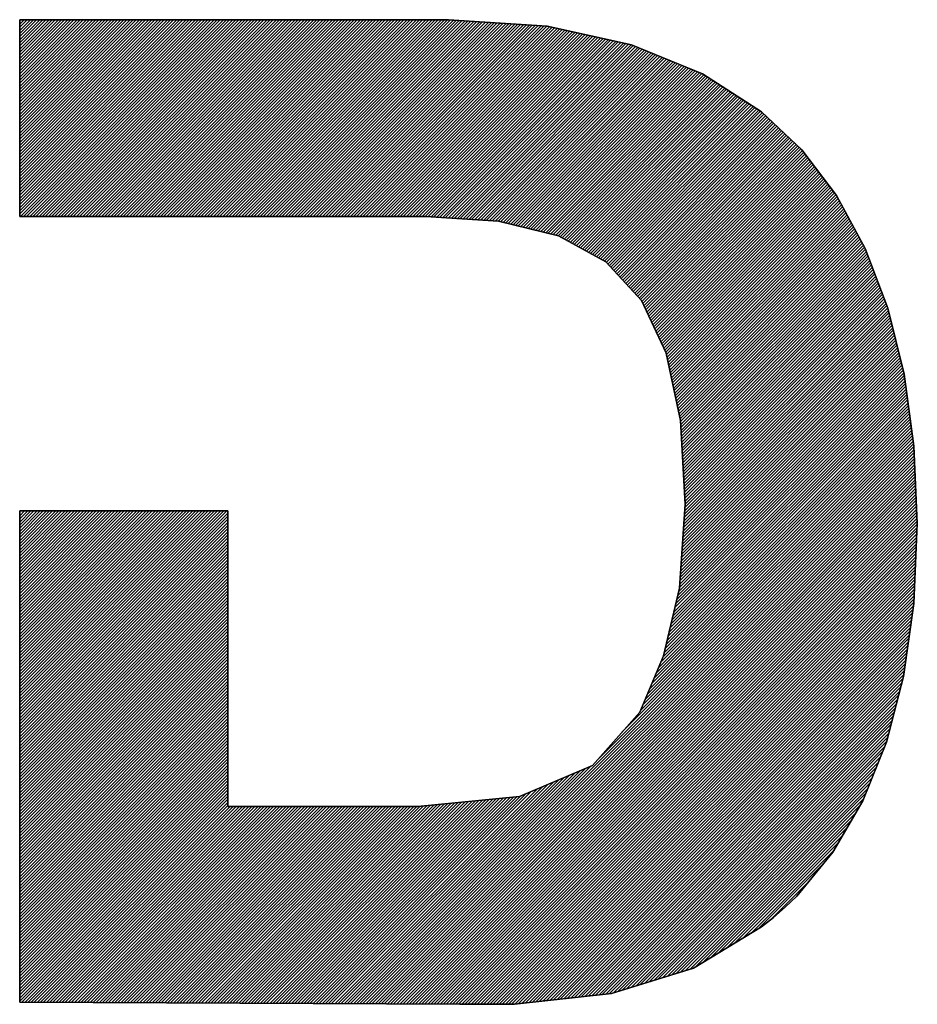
# Model space of a CAD drawing. Header units: millimetres. Extents: x 4 to 205, y 5 to 292.
# Tile 2 of 105: x 30.52 to 35.05, y 11.51 to 16.49. Entities that reach past the tile are written whole.
import ezdxf

# ---------------------------------------------------------------- set-up
doc = ezdxf.new("R2010")
doc.units = ezdxf.units.MM
doc.layers.get('0').update_dxf_attribs({"linetype": 'CONTINUOUS'})
doc.layers.add('256', color=7, linetype='CONTINUOUS')

# ---------------------------------------------------------------- blocks, each defined once
blk = doc.blocks.new('HATCH1')
at = {"color": 5, "linetype": 'CONTINUOUS'}
for p, q in [((30.518724, 16.466352), (30.541322, 16.48895)), ((30.518724, 16.450632), (30.557042, 16.48895)), ((30.518724, 16.434912), (30.572762, 16.48895)), ((30.518724, 16.419192), (30.588482, 16.48895)), ((30.518724, 16.403472), (30.604202, 16.48895)), ((30.518724, 16.387752), (30.619922, 16.48895)), ((30.518724, 16.372032), (30.635642, 16.48895)), ((30.518724, 16.356312), (30.651362, 16.48895)), ((30.518724, 16.340592), (30.667082, 16.48895)), ((30.518724, 16.324872), (30.682802, 16.48895)), ((30.518724, 16.309152), (30.698522, 16.48895)), ((30.518724, 16.293432), (30.714242, 16.48895)), ((30.518724, 16.277712), (30.729962, 16.48895)), ((30.518724, 16.261992), (30.745682, 16.48895)), ((30.518724, 16.246272), (30.761402, 16.48895)), ((30.518724, 16.230552), (30.777122, 16.48895)), ((30.518724, 16.214832), (30.792842, 16.48895)), ((30.518724, 16.199112), (30.808562, 16.48895)), ((30.518724, 16.183392), (30.824282, 16.48895)), ((30.518724, 16.167672), (30.840002, 16.48895)), ((30.518724, 16.151952), (30.855722, 16.48895)), ((30.518724, 16.136232), (30.871442, 16.48895)), ((30.518724, 16.120512), (30.887162, 16.48895)), ((30.518724, 16.104792), (30.902882, 16.48895)), ((30.518724, 16.089072), (30.918602, 16.48895)), ((30.518724, 16.073352), (30.934322, 16.48895)), ((30.518724, 16.057633), (30.950041, 16.48895)), ((30.518724, 16.041913), (30.965761, 16.48895)), ((30.518724, 16.026193), (30.981481, 16.48895)), ((30.518724, 16.010473), (30.997201, 16.48895)), ((30.518724, 15.994753), (31.012921, 16.48895)), ((30.518724, 15.979033), (31.028641, 16.48895)), ((30.518724, 15.963313), (31.044361, 16.48895)), ((30.518724, 15.947593), (31.060081, 16.48895)), ((30.518724, 15.931873), (31.075801, 16.48895)), ((30.518724, 15.916153), (31.091521, 16.48895)), ((30.518724, 15.900433), (31.107241, 16.48895)), ((30.518724, 15.884713), (31.122961, 16.48895)), ((30.518724, 15.868993), (31.138681, 16.48895)), ((30.518724, 15.853273), (31.154401, 16.48895)), ((30.518724, 15.837553), (31.170121, 16.48895)), ((30.518724, 15.821833), (31.185841, 16.48895)), ((30.518724, 15.806113), (31.201561, 16.48895)), ((30.518724, 15.790393), (31.217281, 16.48895)), ((30.518724, 15.774673), (31.233001, 16.48895)), ((30.518724, 15.758953), (31.248721, 16.48895)), ((30.518724, 15.743233), (31.264441, 16.48895)), ((30.518724, 15.727513), (31.280161, 16.48895)), ((30.518724, 15.711793), (31.295881, 16.48895)), ((30.518724, 15.696073), (31.311601, 16.48895)), ((30.518724, 15.680353), (31.327321, 16.48895)), ((30.518724, 15.664633), (31.343041, 16.48895)), ((30.518724, 15.648913), (31.358761, 16.48895)), ((30.518724, 15.633193), (31.374481, 16.48895)), ((30.518724, 15.617473), (31.390201, 16.48895)), ((30.518724, 15.601753), (31.405921, 16.48895)), ((30.518724, 15.586034), (31.42164, 16.48895)), ((30.518724, 15.570314), (31.43736, 16.48895)), ((30.518724, 15.554594), (31.45308, 16.48895)), ((30.518724, 15.538874), (31.4688, 16.48895)), ((30.518724, 15.523154), (31.48452, 16.48895)), ((30.518724, 15.507434), (31.50024, 16.48895)), ((30.522286, 15.495276), (31.51596, 16.48895)), ((30.538006, 15.495276), (31.53168, 16.48895)), ((30.553726, 15.495276), (31.5474, 16.48895)), ((30.569446, 15.495276), (31.56312, 16.48895)), ((30.585166, 15.495276), (31.57884, 16.48895)), ((30.600886, 15.495276), (31.59456, 16.48895)), ((30.616606, 15.495276), (31.61028, 16.48895)), ((30.632326, 15.495276), (31.626, 16.48895)), ((30.648046, 15.495276), (31.64172, 16.48895)), ((30.663766, 15.495276), (31.65744, 16.48895)), ((30.679486, 15.495276), (31.67316, 16.48895)), ((30.695206, 15.495276), (31.68888, 16.48895)), ((30.710926, 15.495276), (31.7046, 16.48895)), ((30.726646, 15.495276), (31.72032, 16.48895)), ((30.742366, 15.495276), (31.73604, 16.48895)), ((30.758086, 15.495276), (31.75176, 16.48895)), ((30.773806, 15.495276), (31.76748, 16.48895)), ((30.789526, 15.495276), (31.7832, 16.48895)), ((30.805246, 15.495276), (31.79892, 16.48895)), ((30.820966, 15.495276), (31.81464, 16.48895)), ((30.836686, 15.495276), (31.83036, 16.48895)), ((30.852406, 15.495276), (31.84608, 16.48895)), ((30.868126, 15.495276), (31.8618, 16.48895)), ((30.883846, 15.495276), (31.87752, 16.48895)), ((30.899566, 15.495276), (31.89324, 16.48895)), ((30.915285, 15.495276), (31.908959, 16.48895)), ((30.931005, 15.495276), (31.924679, 16.48895)), ((30.946725, 15.495276), (31.940399, 16.48895)), ((30.962445, 15.495276), (31.956119, 16.48895)), ((30.978165, 15.495276), (31.971839, 16.48895)), ((30.993885, 15.495276), (31.987559, 16.48895)), ((31.009605, 15.495276), (32.003279, 16.48895)), ((31.025325, 15.495276), (32.018999, 16.48895)), ((31.041045, 15.495276), (32.034719, 16.48895)), ((31.056765, 15.495276), (32.050439, 16.48895)), ((31.072485, 15.495276), (32.066159, 16.48895)), ((31.088205, 15.495276), (32.081879, 16.48895)), ((31.103925, 15.495276), (32.097599, 16.48895)), ((31.119645, 15.495276), (32.113319, 16.48895)), ((31.135365, 15.495276), (32.129039, 16.48895)), ((31.151085, 15.495276), (32.144759, 16.48895)), ((31.166805, 15.495276), (32.160479, 16.48895)), ((31.182525, 15.495276), (32.176199, 16.48895)), ((31.198245, 15.495276), (32.191919, 16.48895)), ((31.213965, 15.495276), (32.207639, 16.48895)), ((31.229685, 15.495276), (32.223359, 16.48895)), ((31.245405, 15.495276), (32.239079, 16.48895)), ((31.261125, 15.495276), (32.254799, 16.48895)), ((31.276845, 15.495276), (32.270519, 16.48895)), ((31.292565, 15.495276), (32.286239, 16.48895)), ((31.308285, 15.495276), (32.301959, 16.48895)), ((31.324005, 15.495276), (32.317679, 16.48895)), ((31.339725, 15.495276), (32.333399, 16.48895)), ((31.355445, 15.495276), (32.349119, 16.48895)), ((31.371165, 15.495276), (32.364839, 16.48895)), ((31.386884, 15.495276), (32.380558, 16.48895)), ((31.402604, 15.495276), (32.396278, 16.48895)), ((31.418324, 15.495276), (32.411998, 16.48895)), ((31.434044, 15.495276), (32.427718, 16.48895)), ((31.449764, 15.495276), (32.443438, 16.48895)), ((31.465484, 15.495276), (32.459158, 16.48895)), ((31.481204, 15.495276), (32.474878, 16.48895)), ((31.496924, 15.495276), (32.490598, 16.48895)), ((31.512644, 15.495276), (32.506318, 16.48895)), ((31.528364, 15.495276), (32.522038, 16.48895)), ((31.544084, 15.495276), (32.537758, 16.48895)), ((31.559804, 15.495276), (32.553478, 16.48895)), ((31.575524, 15.495276), (32.569198, 16.48895)), ((31.591244, 15.495276), (32.584918, 16.48895)), ((31.606964, 15.495276), (32.600638, 16.48895)), ((31.622684, 15.495276), (32.616358, 16.48895)), ((31.638404, 15.495276), (32.632078, 16.48895)), ((31.654124, 15.495276), (32.647798, 16.48895)), ((31.669844, 15.495276), (32.663518, 16.48895)), ((31.685564, 15.495276), (32.679238, 16.48895)), ((31.701284, 15.495276), (32.694305, 16.488297)), ((31.717004, 15.495276), (32.709042, 16.487315)), ((31.732724, 15.495276), (32.72378, 16.486332)), ((31.748444, 15.495276), (32.738518, 16.48535)), ((31.764164, 15.495276), (32.753255, 16.484367)), ((31.779884, 15.495276), (32.767993, 16.483385)), ((31.795604, 15.495276), (32.78273, 16.482403)), ((31.811324, 15.495276), (32.797468, 16.48142)), ((31.827044, 15.495276), (32.812206, 16.480438)), ((31.842764, 15.495276), (32.826943, 16.479456)), ((31.858484, 15.495276), (32.841681, 16.478473)), ((31.874203, 15.495276), (32.856419, 16.477491)), ((31.889923, 15.495276), (32.871156, 16.476509)), ((31.905643, 15.495276), (32.885894, 16.475526)), ((31.921363, 15.495276), (32.900631, 16.474544)), ((31.937083, 15.495276), (32.915369, 16.473562)), ((31.952803, 15.495276), (32.930107, 16.472579)), ((31.968523, 15.495276), (32.944844, 16.471597)), ((31.984243, 15.495276), (32.959582, 16.470615)), ((31.999963, 15.495276), (32.97432, 16.469632)), ((32.015683, 15.495276), (32.989057, 16.46865)), ((32.031403, 15.495276), (33.003795, 16.467668)), ((32.047123, 15.495276), (33.018532, 16.466685)), ((32.062843, 15.495276), (33.03327, 16.465703)), ((32.078563, 15.495276), (33.048008, 16.464721)), ((32.094283, 15.495276), (33.062745, 16.463738)), ((32.110003, 15.495276), (33.077483, 16.462756)), ((32.125723, 15.495276), (33.092221, 16.461774)), ((32.141443, 15.495276), (33.106958, 16.460791)), ((32.157163, 15.495276), (33.121696, 16.459809)), ((32.172883, 15.495276), (33.136433, 16.458827)), ((32.188603, 15.495276), (33.151171, 16.457844)), ((32.204323, 15.495276), (33.165909, 16.456862)), ((32.220043, 15.495276), (33.180646, 16.45588)), ((32.235763, 15.495276), (33.193659, 16.453172)), ((32.251483, 15.495276), (33.206538, 16.450332)), ((32.267203, 15.495276), (33.219418, 16.447491)), ((32.282923, 15.495276), (33.232297, 16.444651)), ((32.298643, 15.495276), (33.245177, 16.44181)), ((32.314363, 15.495276), (33.258056, 16.438969)), ((32.330083, 15.495276), (33.270935, 16.436129)), ((32.345802, 15.495276), (33.283815, 16.433288)), ((32.361522, 15.495276), (33.296694, 16.430448)), ((32.377242, 15.495276), (33.309574, 16.427607)), ((32.392962, 15.495276), (33.322453, 16.424767)), ((32.408682, 15.495276), (33.335332, 16.421926)), ((32.424402, 15.495276), (33.348212, 16.419085)), ((32.440122, 15.495276), (33.361091, 16.416245)), ((32.455842, 15.495276), (33.373971, 16.413404)), ((32.471562, 15.495276), (33.38685, 16.410564)), ((32.487282, 15.495276), (33.399729, 16.407723)), ((32.503002, 15.495276), (33.412609, 16.404883)), ((32.518722, 15.495276), (33.425488, 16.402042)), ((32.534442, 15.495276), (33.438368, 16.399201)), ((32.550162, 15.495276), (33.451247, 16.396361)), ((32.565882, 15.495276), (33.464126, 16.39352)), ((32.580879, 15.494553), (33.477006, 16.39068)), ((32.595651, 15.493606), (33.489885, 16.387839)), ((32.610424, 15.492658), (33.502764, 16.384999)), ((32.625197, 15.491711), (33.515644, 16.382158)), ((32.63997, 15.490764), (33.528523, 16.379317)), ((32.654743, 15.489817), (33.541403, 16.376477)), ((32.669516, 15.48887), (33.554282, 16.373636)), ((32.684289, 15.487923), (33.567161, 16.370796)), ((32.699062, 15.486976), (33.580041, 16.367955)), ((32.713834, 15.486029), (33.59292, 16.365115)), ((32.728607, 15.485082), (33.6058, 16.362274)), ((32.74338, 15.484135), (33.617238, 16.357992)), ((32.758153, 15.483187), (33.6284, 16.353434)), ((32.772926, 15.48224), (33.639562, 16.348877)), ((32.787699, 15.481293), (33.650724, 16.344319)), ((32.802472, 15.480346), (33.661887, 16.339761)), ((32.817245, 15.479399), (33.673049, 16.335203)), ((32.832017, 15.478452), (33.684211, 16.330646)), ((32.84679, 15.477505), (33.695374, 16.326088)), ((32.861563, 15.476558), (33.706536, 16.32153)), ((32.876336, 15.475611), (33.717698, 16.316973)), ((32.891109, 15.474664), (33.72886, 16.312415)), ((32.905882, 15.473716), (33.740023, 16.307857)), ((32.920655, 15.472769), (33.751185, 16.3033)), ((32.935427, 15.471822), (33.762347, 16.298742)), ((32.948252, 15.468927), (33.77351, 16.294184)), ((32.960853, 15.465808), (33.784672, 16.289627)), ((32.973454, 15.462689), (33.795834, 16.285069)), ((32.986055, 15.45957), (33.806996, 16.280511)), ((32.998656, 15.456451), (33.818159, 16.275954)), ((33.011258, 15.453333), (33.829321, 16.271396)), ((33.023859, 15.450214), (33.840483, 16.266838)), ((33.03646, 15.447095), (33.851645, 16.262281)), ((33.049061, 15.443976), (33.862808, 16.257723)), ((33.061662, 15.440857), (33.87397, 16.253165)), ((33.074263, 15.437739), (33.885132, 16.248607)), ((33.086865, 15.43462), (33.896295, 16.24405)), ((33.099466, 15.431501), (33.907457, 16.239492)), ((33.112067, 15.428382), (33.918619, 16.234934)), ((33.124668, 15.425263), (33.929781, 16.230377)), ((33.137269, 15.422145), (33.940944, 16.225819)), ((33.14987, 15.419026), (33.952106, 16.221261)), ((33.162472, 15.415907), (33.963268, 16.216704)), ((33.175073, 15.412788), (33.973397, 16.211113)), ((33.187674, 15.409669), (33.982955, 16.204951)), ((33.200275, 15.40655), (33.992514, 16.198789)), ((33.212876, 15.403432), (34.002072, 16.192627)), ((33.225477, 15.400313), (34.01163, 16.186466)), ((33.238079, 15.397194), (34.021188, 16.180304)), ((33.248334, 15.39173), (34.030747, 16.174142)), ((33.25847, 15.386146), (34.040305, 16.16798)), ((33.268606, 15.380562), (34.049863, 16.161819)), ((33.278742, 15.374977), (34.059421, 16.155657)), ((33.288877, 15.369393), (34.068979, 16.149495)), ((33.299013, 15.363809), (34.078538, 16.143333)), ((33.309149, 15.358224), (34.088096, 16.137172)), ((33.319284, 15.35264), (34.097654, 16.13101)), ((33.32942, 15.347056), (34.107212, 16.124848)), ((33.339556, 15.341472), (34.11677, 16.118686)), ((33.349692, 15.335887), (34.126329, 16.112525)), ((33.359827, 15.330303), (34.135887, 16.106363)), ((33.369963, 15.324719), (34.145445, 16.100201)), ((33.380099, 15.319135), (34.155003, 16.094039)), ((33.390234, 15.31355), (34.164562, 16.087878)), ((33.40037, 15.307966), (34.17412, 16.081716)), ((33.410506, 15.302382), (34.183678, 16.075554)), ((33.420641, 15.296798), (34.193236, 16.069392)), ((33.430777, 15.291213), (34.202794, 16.063231)), ((33.440913, 15.285629), (34.212353, 16.057069)), ((33.451049, 15.280045), (34.221911, 16.050907)), ((33.461184, 15.274461), (34.231469, 16.044745)), ((33.47132, 15.268876), (34.241027, 16.038584)), ((33.480611, 15.262447), (34.250585, 16.032422)), ((33.488158, 15.254275), (34.260144, 16.02626)), ((33.495706, 15.246102), (34.268848, 16.019245)), ((33.503254, 15.23793), (34.276949, 16.011625)), ((33.510801, 15.229758), (34.285049, 16.004006)), ((33.518349, 15.221585), (34.293149, 15.996386)), ((33.525896, 15.213413), (34.30125, 15.988766)), ((33.533444, 15.20524), (34.30935, 15.981147)), ((33.540991, 15.197068), (34.31745, 15.973527)), ((33.548539, 15.188896), (34.325551, 15.965907)), ((33.556087, 15.180723), (34.333651, 15.958288)), ((33.563634, 15.172551), (34.341751, 15.950668)), ((33.571182, 15.164378), (34.349851, 15.943048)), ((33.578729, 15.156206), (34.357952, 15.935429)), ((33.586277, 15.148034), (34.366052, 15.927809)), ((33.593824, 15.139861), (34.374152, 15.920189)), ((33.601372, 15.131689), (34.382253, 15.91257)), ((33.608919, 15.123516), (34.390353, 15.90495)), ((33.616467, 15.115344), (34.398453, 15.89733)), ((33.624015, 15.107172), (34.406554, 15.889711)), ((33.631562, 15.098999), (34.414654, 15.882091)), ((33.63911, 15.090827), (34.422754, 15.874471)), ((33.646657, 15.082654), (34.430855, 15.866852)), ((33.654205, 15.074482), (34.438955, 15.859232)), ((33.660694, 15.065251), (34.447055, 15.851612)), ((33.665727, 15.054564), (34.455155, 15.843993)), ((33.67076, 15.043877), (34.463256, 15.836373)), ((33.675793, 15.03319), (34.470912, 15.828309)), ((33.680825, 15.022503), (34.477689, 15.819367)), ((33.685858, 15.011816), (34.484467, 15.810424)), ((33.690891, 15.001129), (34.491244, 15.801481)), ((33.695924, 14.990441), (34.498021, 15.792539)), ((33.700957, 14.979754), (34.504798, 15.783596)), ((33.70599, 14.969067), (34.511576, 15.774653)), ((33.711023, 14.95838), (34.518353, 15.76571)), ((33.716055, 14.947693), (34.52513, 15.756768)), ((33.721088, 14.937006), (34.531907, 15.747825)), ((33.726121, 14.926319), (34.538685, 15.738882)), ((33.731154, 14.915632), (34.545462, 15.72994)), ((33.736187, 14.904944), (34.552239, 15.720997)), ((33.74122, 14.894257), (34.559016, 15.712054)), ((33.746253, 14.88357), (34.565794, 15.703111)), ((33.751285, 14.872883), (34.572571, 15.694169)), ((33.756318, 14.862196), (34.579348, 15.685226)), ((33.761351, 14.851509), (34.586126, 15.676283)), ((33.766384, 14.840822), (34.592903, 15.667341)), ((33.771417, 14.830135), (34.59968, 15.658398)), ((33.77645, 14.819447), (34.606457, 15.649455)), ((33.781482, 14.80876), (34.613235, 15.640513)), ((33.785076, 14.796634), (34.620012, 15.63157)), ((33.787833, 14.783671), (34.626789, 15.622627)), ((33.79059, 14.770708), (34.633566, 15.613684)), ((33.793347, 14.757746), (34.640344, 15.604742)), ((33.796105, 14.744783), (34.646484, 15.595162)), ((33.798862, 14.73182), (34.652006, 15.584964)), ((33.801619, 14.718858), (34.657529, 15.574767)), ((33.804377, 14.705895), (34.663052, 15.56457)), ((33.807134, 14.692932), (34.668575, 15.554373)), ((33.809891, 14.67997), (34.674097, 15.544176)), ((33.812649, 14.667007), (34.67962, 15.533978)), ((33.815406, 14.654044), (34.685143, 15.523781)), ((33.818163, 14.641082), (34.690665, 15.513584)), ((33.820921, 14.628119), (34.696188, 15.503387)), ((33.823678, 14.615156), (34.701711, 15.493189)), ((33.826435, 14.602194), (34.707234, 15.482992)), ((33.829192, 14.589231), (34.712756, 15.472795)), ((33.83195, 14.576268), (34.718279, 15.462598)), ((33.834707, 14.563306), (34.723802, 15.4524)), ((33.837464, 14.550343), (34.729325, 15.442203)), ((33.840222, 14.53738), (34.734847, 15.432006)), ((33.842979, 14.524418), (34.74037, 15.421809)), ((33.845736, 14.511455), (34.745893, 15.411611)), ((33.848494, 14.498492), (34.751415, 15.401414)), ((33.851251, 14.48553), (34.756938, 15.391217)), ((33.854008, 14.472567), (34.762461, 15.38102)), ((33.856065, 14.458904), (34.767984, 15.370822)), ((33.856892, 14.44401), (34.773506, 15.360625)), ((33.857718, 14.429117), (34.779029, 15.350428)), ((33.858544, 14.414223), (34.784552, 15.340231)), ((33.85937, 14.399329), (34.78972, 15.329679)), ((33.860196, 14.384435), (34.794029, 15.318268)), ((33.861022, 14.369541), (34.798338, 15.306857)), ((33.861848, 14.354647), (34.802647, 15.295446)), ((33.862674, 14.339753), (34.806956, 15.284035)), ((33.8635, 14.324859), (34.811265, 15.272625)), ((33.864326, 14.309965), (34.815574, 15.261214)), ((33.865152, 14.295072), (34.819883, 15.249803)), ((33.865979, 14.280178), (34.824192, 15.238392)), ((33.866805, 14.265284), (34.828501, 15.226981)), ((33.867631, 14.25039), (34.83281, 15.21557)), ((33.868457, 14.235496), (34.837119, 15.204159)), ((33.869283, 14.220602), (34.841429, 15.192748)), ((33.870109, 14.205708), (34.845738, 15.181337)), ((33.870935, 14.190814), (34.850047, 15.169926)), ((33.871761, 14.175921), (34.854356, 15.158515)), ((33.872587, 14.161027), (34.858665, 15.147104)), ((33.873413, 14.146133), (34.862974, 15.135693)), ((33.874239, 14.131239), (34.867283, 15.124282)), ((33.875066, 14.116345), (34.871592, 15.112871)), ((33.875892, 14.101451), (34.875901, 15.10146)), ((33.876718, 14.086557), (34.88021, 15.090049)), ((33.877544, 14.071663), (34.884519, 15.078638)), ((33.87689, 14.00813), (34.901755, 15.032994)), ((33.878035, 14.024995), (34.897446, 15.044405)), ((33.87837, 14.05677), (34.888828, 15.067227)), ((33.879179, 14.041859), (34.893137, 15.055816)), ((33.872313, 13.940673), (34.914345, 14.982705)), ((33.873457, 13.957537), (34.911236, 14.995316)), ((33.874602, 13.974401), (34.908128, 15.007927)), ((33.875746, 13.991266), (34.905019, 15.020539)), ((33.867735, 13.873215), (34.92678, 14.93226)), ((33.868879, 13.890079), (34.923671, 14.944871)), ((33.870024, 13.906944), (34.920562, 14.957482)), ((33.871168, 13.923808), (34.917454, 14.970094)), ((33.863157, 13.805757), (34.939214, 14.881815)), ((33.864302, 13.822622), (34.936106, 14.894426)), ((33.865446, 13.839486), (34.932997, 14.907037)), ((33.866591, 13.856351), (34.929888, 14.919648)), ((33.858579, 13.7383), (34.951649, 14.831369)), ((33.859724, 13.755164), (34.94854, 14.843981)), ((33.860868, 13.772029), (34.945432, 14.856592)), ((33.862013, 13.788893), (34.942323, 14.869203)), ((33.854002, 13.670842), (34.964084, 14.780924)), ((33.855146, 13.687707), (34.960975, 14.793535)), ((33.856291, 13.704571), (34.957866, 14.806147)), ((33.857435, 13.721435), (34.954758, 14.818758)), ((33.846647, 13.600607), (34.976518, 14.730479)), ((33.850568, 13.620249), (34.97341, 14.74309)), ((33.851713, 13.637113), (34.970301, 14.755702)), ((33.852857, 13.653978), (34.967192, 14.768313)), ((33.827425, 13.518506), (34.987221, 14.678302)), ((33.83223, 13.539031), (34.985323, 14.692124)), ((33.837036, 13.559557), (34.982736, 14.705256)), ((33.841841, 13.580082), (34.979627, 14.717868)), ((33.813008, 13.456929), (34.992915, 14.636835)), ((33.817814, 13.477455), (34.991017, 14.650658)), ((33.822619, 13.49798), (34.989119, 14.66448)), ((33.793787, 13.374828), (35.000506, 14.581547)), ((33.798592, 13.395353), (34.998608, 14.595369)), ((33.803398, 13.415878), (34.99671, 14.609191)), ((33.808203, 13.436404), (34.994812, 14.623013)), ((33.774565, 13.292726), (35.008097, 14.526258)), ((33.77937, 13.313251), (35.006199, 14.54008)), ((33.784176, 13.333777), (35.004301, 14.553902)), ((33.788981, 13.354302), (35.002403, 14.567724)), ((33.745626, 13.216627), (35.01379, 14.484791)), ((33.757274, 13.243995), (35.011892, 14.498613)), ((33.768922, 13.271363), (35.009995, 14.512436)), ((33.699034, 13.107155), (35.021381, 14.429503)), ((33.710682, 13.134523), (35.019483, 14.443325)), ((33.72233, 13.161891), (35.017586, 14.457147)), ((33.733978, 13.189259), (35.015688, 14.470969)), ((33.664089, 13.025051), (35.027075, 14.388036)), ((33.675738, 13.052419), (35.025177, 14.401858)), ((33.687386, 13.079787), (35.023279, 14.41568)), ((32.219104, 11.517186), (35.034469, 14.33255)), ((33.439421, 12.753222), (35.032768, 14.346569)), ((33.559896, 12.889418), (35.03087, 14.360392)), ((33.652441, 12.997683), (35.028972, 14.374214)), ((32.234744, 11.517106), (35.035115, 14.317477)), ((32.250384, 11.517026), (35.035762, 14.302404)), ((32.266024, 11.516946), (35.036409, 14.287331)), ((32.281664, 11.516866), (35.037056, 14.272257)), ((32.297304, 11.516786), (35.037702, 14.257184)), ((32.312944, 11.516706), (35.038349, 14.242111)), ((32.328584, 11.516626), (35.038996, 14.227038)), ((32.344224, 11.516546), (35.039643, 14.211964)), ((32.359864, 11.516466), (35.040289, 14.196891)), ((32.375504, 11.516386), (35.040936, 14.181818)), ((32.391144, 11.516306), (35.041583, 14.166745)), ((32.406784, 11.516226), (35.04223, 14.151671)), ((32.422424, 11.516146), (35.042876, 14.136598)), ((32.438064, 11.516066), (35.043523, 14.121525)), ((32.453704, 11.515986), (35.04417, 14.106452)), ((32.469344, 11.515906), (35.044816, 14.091379)), ((32.484984, 11.515826), (35.045463, 14.076305)), ((32.500624, 11.515746), (35.04611, 14.061232)), ((32.516264, 11.515666), (35.046757, 14.046159)), ((32.531904, 11.515586), (35.047403, 14.031086)), ((30.518724, 13.982597), (30.543544, 14.007417)), ((30.518724, 13.966877), (30.559264, 14.007417)), ((30.518724, 13.951157), (30.574984, 14.007417)), ((30.518724, 13.935437), (30.590704, 14.007417)), ((30.518724, 13.919717), (30.606424, 14.007417)), ((30.518724, 13.903997), (30.622144, 14.007417)), ((30.518724, 13.888277), (30.637864, 14.007417)), ((30.518724, 13.872557), (30.653584, 14.007417)), ((30.518724, 13.856837), (30.669304, 14.007417)), ((30.518724, 13.841117), (30.685024, 14.007417)), ((30.518724, 13.825397), (30.700744, 14.007417)), ((30.518724, 13.809677), (30.716464, 14.007417)), ((30.518724, 13.793957), (30.732184, 14.007417)), ((30.518724, 13.778237), (30.747904, 14.007417)), ((30.518724, 13.762517), (30.763624, 14.007417)), ((30.518724, 13.746797), (30.779344, 14.007417)), ((30.518724, 13.731077), (30.795064, 14.007417)), ((30.518724, 13.715357), (30.810784, 14.007417)), ((30.518724, 13.699637), (30.826504, 14.007417)), ((30.518724, 13.683917), (30.842224, 14.007417)), ((30.518724, 13.668198), (30.857943, 14.007417)), ((30.518724, 13.652478), (30.873663, 14.007417)), ((30.518724, 13.636758), (30.889383, 14.007417)), ((30.518724, 13.621038), (30.905103, 14.007417)), ((30.518724, 13.605318), (30.920823, 14.007417)), ((30.518724, 13.589598), (30.936543, 14.007417)), ((30.518724, 13.573878), (30.952263, 14.007417)), ((30.518724, 13.558158), (30.967983, 14.007417)), ((30.518724, 13.542438), (30.983703, 14.007417)), ((30.518724, 13.526718), (30.999423, 14.007417)), ((30.518724, 13.510998), (31.015143, 14.007417)), ((30.518724, 13.495278), (31.030863, 14.007417)), ((30.518724, 13.479558), (31.046583, 14.007417)), ((30.518724, 13.463838), (31.062303, 14.007417)), ((30.518724, 13.448118), (31.078023, 14.007417)), ((30.518724, 13.432398), (31.093743, 14.007417)), ((30.518724, 13.416678), (31.109463, 14.007417)), ((30.518724, 13.400958), (31.125183, 14.007417)), ((30.518724, 13.385238), (31.140903, 14.007417)), ((30.518724, 13.369518), (31.156623, 14.007417)), ((30.518724, 13.353798), (31.172343, 14.007417)), ((30.518724, 13.338078), (31.188063, 14.007417)), ((30.518724, 13.322358), (31.203783, 14.007417)), ((30.518724, 13.306638), (31.219503, 14.007417)), ((30.518724, 13.290918), (31.235223, 14.007417)), ((30.518724, 13.275198), (31.250943, 14.007417)), ((30.518724, 13.259478), (31.266663, 14.007417)), ((30.518724, 13.243758), (31.282383, 14.007417)), ((30.518724, 13.228038), (31.298103, 14.007417)), ((30.518724, 13.212318), (31.313823, 14.007417)), ((30.518724, 13.196598), (31.329543, 14.007417)), ((30.518724, 13.180879), (31.345262, 14.007417)), ((30.518724, 13.165159), (31.360982, 14.007417)), ((30.518724, 13.149439), (31.376702, 14.007417)), ((30.518724, 13.133719), (31.392422, 14.007417)), ((30.518724, 13.117999), (31.408142, 14.007417)), ((30.518724, 13.102279), (31.423862, 14.007417)), ((30.518724, 13.086559), (31.439582, 14.007417)), ((30.518724, 13.070839), (31.455302, 14.007417)), ((30.518724, 13.055119), (31.471022, 14.007417)), ((30.518724, 13.039399), (31.486742, 14.007417)), ((30.518724, 13.023679), (31.502462, 14.007417)), ((30.518724, 13.007959), (31.518182, 14.007417)), ((30.518724, 12.992239), (31.533902, 14.007417)), ((30.518724, 12.976519), (31.549622, 14.007417)), ((30.518724, 12.960799), (31.565342, 14.007417)), ((30.518724, 12.945079), (31.570065, 13.99642)), ((30.518724, 12.929359), (31.570065, 13.9807)), ((32.547544, 11.515506), (35.04805, 14.016012)), ((32.563184, 11.515426), (35.048697, 14.000939)), ((32.578824, 11.515346), (35.049344, 13.985866)), ((30.518724, 12.913639), (31.570065, 13.96498)), ((30.518724, 12.897919), (31.570065, 13.94926)), ((30.518724, 12.882199), (31.570065, 13.93354)), ((32.594464, 11.515266), (35.04999, 13.970793)), ((32.610103, 11.515186), (35.050637, 13.955719)), ((32.625743, 11.515106), (35.050956, 13.940319)), ((30.518724, 12.866479), (31.570065, 13.91782)), ((30.518724, 12.850759), (31.570065, 13.9021)), ((30.518724, 12.835039), (31.570065, 13.88638)), ((32.641383, 11.515026), (35.050242, 13.923885)), ((32.657023, 11.514946), (35.049529, 13.907451)), ((32.672663, 11.514866), (35.048815, 13.891017)), ((30.518724, 12.819319), (31.570065, 13.87066)), ((30.518724, 12.803599), (31.570065, 13.85494)), ((30.518724, 12.787879), (31.570065, 13.83922)), ((32.688303, 11.514786), (35.048101, 13.874584)), ((32.703943, 11.514706), (35.047387, 13.85815)), ((32.719583, 11.514626), (35.046674, 13.841716)), ((30.518724, 12.772159), (31.570065, 13.8235)), ((30.518724, 12.756439), (31.570065, 13.80778)), ((30.518724, 12.740719), (31.570065, 13.79206)), ((32.735223, 11.514546), (35.04596, 13.825283)), ((32.750909, 11.514512), (35.045246, 13.808849)), ((32.766629, 11.514512), (35.044533, 13.792415)), ((30.518724, 12.724999), (31.570065, 13.77634)), ((30.518724, 12.70928), (31.570065, 13.760621)), ((30.518724, 12.69356), (31.570065, 13.744901)), ((32.782349, 11.514512), (35.043819, 13.775982)), ((32.798069, 11.514512), (35.043105, 13.759548)), ((32.813789, 11.514512), (35.042391, 13.743114)), ((30.518724, 12.67784), (31.570065, 13.729181)), ((30.518724, 12.66212), (31.570065, 13.713461)), ((30.518724, 12.6464), (31.570065, 13.697741)), ((30.518724, 12.63068), (31.570065, 13.682021)), ((32.829509, 11.514512), (35.041678, 13.72668)), ((32.845229, 11.514512), (35.040964, 13.710247)), ((32.860949, 11.514512), (35.04025, 13.693813)), ((30.518724, 12.61496), (31.570065, 13.666301)), ((30.518724, 12.59924), (31.570065, 13.650581)), ((30.518724, 12.58352), (31.570065, 13.634861)), ((32.876669, 11.514512), (35.039536, 13.677379)), ((32.892389, 11.514512), (35.038823, 13.660946)), ((32.908109, 11.514512), (35.038109, 13.644512)), ((30.518724, 12.5678), (31.570065, 13.619141)), ((30.518724, 12.55208), (31.570065, 13.603421)), ((30.518724, 12.53636), (31.570065, 13.587701)), ((32.923829, 11.514512), (35.037395, 13.628078)), ((32.939549, 11.514512), (35.036681, 13.611645)), ((32.955269, 11.514512), (35.035968, 13.595211)), ((30.518724, 12.52064), (31.570065, 13.571981)), ((30.518724, 12.50492), (31.570065, 13.556261)), ((30.518724, 12.4892), (31.570065, 13.540541)), ((32.970989, 11.514512), (35.035254, 13.578777)), ((32.986709, 11.514512), (35.03454, 13.562343)), ((33.002429, 11.514512), (35.033827, 13.54591)), ((30.518724, 12.47348), (31.570065, 13.524821)), ((30.518724, 12.45776), (31.570065, 13.509101)), ((30.518724, 12.44204), (31.570065, 13.493381)), ((33.01821, 11.514573), (35.031933, 13.528296)), ((33.035879, 11.516522), (35.02934, 13.509984)), ((33.053547, 11.51847), (35.026748, 13.491671)), ((30.518724, 12.42632), (31.570065, 13.477661)), ((30.518724, 12.4106), (31.570065, 13.461941)), ((30.518724, 12.39488), (31.570065, 13.446221)), ((33.071216, 11.520419), (35.024155, 13.473358)), ((33.088884, 11.522367), (35.021562, 13.455046)), ((33.106552, 11.524316), (35.01897, 13.436733)), ((30.518724, 12.37916), (31.570065, 13.430501)), ((30.518724, 12.36344), (31.570065, 13.414781)), ((30.518724, 12.34772), (31.570065, 13.399061)), ((30.518724, 12.332), (31.570065, 13.383341)), ((33.124221, 11.526264), (35.016377, 13.418421)), ((33.141889, 11.528213), (35.013785, 13.400108)), ((33.159558, 11.530161), (35.011192, 13.381796)), ((30.518724, 12.31628), (31.570065, 13.367621)), ((30.518724, 12.30056), (31.570065, 13.351901)), ((30.518724, 12.28484), (31.570065, 13.336181)), ((33.177226, 11.53211), (35.008599, 13.363483)), ((33.194895, 11.534058), (35.006007, 13.34517)), ((30.518724, 12.26912), (31.570065, 13.320461)), ((30.518724, 12.2534), (31.570065, 13.304741)), ((30.518724, 12.23768), (31.570065, 13.289021)), ((33.212563, 11.536007), (35.003414, 13.326858)), ((33.230232, 11.537955), (35.000822, 13.308545)), ((33.2479, 11.539904), (34.998229, 13.290233)), ((30.518724, 12.221961), (31.570065, 13.273302)), ((30.518724, 12.206241), (31.570065, 13.257582)), ((30.518724, 12.190521), (31.570065, 13.241862)), ((33.265569, 11.541852), (34.995636, 13.27192)), ((33.283237, 11.543801), (34.993044, 13.253607)), ((33.300906, 11.545749), (34.990451, 13.235295)), ((30.518724, 12.174801), (31.570065, 13.226142)), ((30.518724, 12.159081), (31.570065, 13.210422)), ((30.518724, 12.143361), (31.570065, 13.194702)), ((33.318574, 11.547698), (34.987859, 13.216982)), ((33.336242, 11.549646), (34.985266, 13.19867)), ((30.518724, 12.127641), (31.570065, 13.178982)), ((30.518724, 12.111921), (31.570065, 13.163262)), ((30.518724, 12.096201), (31.570065, 13.147542)), ((33.353911, 11.551595), (34.982673, 13.180357)), ((33.371579, 11.553543), (34.978645, 13.160609)), ((33.389248, 11.555492), (34.973159, 13.139403)), ((30.518724, 12.080481), (31.570065, 13.131822)), ((30.518724, 12.064761), (31.570065, 13.116102)), ((30.518724, 12.049041), (31.570065, 13.100382)), ((30.518724, 12.033321), (31.570065, 13.084662)), ((33.406916, 11.55744), (34.967673, 13.118197)), ((33.424585, 11.559389), (34.962187, 13.096991)), ((30.518724, 12.017601), (31.570065, 13.068942)), ((30.518724, 12.001881), (31.570065, 13.053222)), ((30.518724, 11.986161), (31.570065, 13.037502)), ((33.442253, 11.561337), (34.9567, 13.075784)), ((33.459922, 11.563286), (34.951214, 13.054578)), ((33.47759, 11.565234), (34.945728, 13.033372)), ((30.518724, 11.970441), (31.570065, 13.021782)), ((30.518724, 11.954721), (31.570065, 13.006062)), ((30.518724, 11.939001), (31.570065, 12.990342)), ((33.495259, 11.567183), (34.940242, 13.012166)), ((33.514759, 11.570963), (34.934756, 12.99096)), ((30.518724, 11.923281), (31.570065, 12.974622)), ((30.518724, 11.907561), (31.570065, 12.958902)), ((30.518724, 11.891841), (31.570065, 12.943182)), ((33.537631, 11.578115), (34.92927, 12.969754)), ((33.560503, 11.585267), (34.923783, 12.948548)), ((30.518724, 11.876121), (31.570065, 12.927462)), ((30.518724, 11.860401), (31.570065, 12.911742)), ((30.518724, 11.844681), (31.570065, 12.896022)), ((33.583374, 11.592418), (34.918297, 12.927341)), ((33.606246, 11.59957), (34.912811, 12.906135)), ((33.629117, 11.606722), (34.907325, 12.884929)), ((30.518724, 11.828961), (31.570065, 12.880302)), ((30.518724, 11.813241), (31.570065, 12.864582)), ((30.518724, 11.797521), (31.570065, 12.848862)), ((33.651989, 11.613873), (34.901839, 12.863723)), ((33.674861, 11.621025), (34.896353, 12.842517)), ((30.518724, 11.781801), (31.570065, 12.833142)), ((30.518724, 11.766081), (31.570065, 12.817422)), ((30.518724, 11.750362), (31.570065, 12.801703)), ((30.518724, 11.734642), (31.570065, 12.785983)), ((33.697732, 11.628176), (34.886752, 12.817196)), ((33.720604, 11.635328), (34.876186, 12.790911)), ((30.518724, 11.718922), (31.570065, 12.770263)), ((30.518724, 11.703202), (31.570065, 12.754543)), ((30.518724, 11.687482), (31.570065, 12.738823)), ((33.743475, 11.64248), (34.865621, 12.764625)), ((33.766347, 11.649631), (34.855056, 12.73834)), ((30.518724, 11.671762), (31.570065, 12.723103)), ((30.518724, 11.656042), (31.570065, 12.707383)), ((30.518724, 11.640322), (31.570065, 12.691663)), ((32.172185, 11.517426), (33.350265, 12.695506)), ((32.187824, 11.517346), (33.377647, 12.707168)), ((32.203464, 11.517266), (33.405029, 12.71883)), ((33.789218, 11.656783), (34.844491, 12.712055)), ((33.81209, 11.663935), (34.833925, 12.68577)), ((30.518724, 11.624602), (31.570065, 12.675943)), ((30.518724, 11.608882), (31.570065, 12.660223)), ((30.518724, 11.593162), (31.570065, 12.644503)), ((32.093985, 11.517826), (33.213354, 12.637196)), ((32.109625, 11.517746), (33.240736, 12.648858)), ((32.125265, 11.517666), (33.268118, 12.66052)), ((32.140905, 11.517586), (33.295501, 12.672182)), ((32.156545, 11.517506), (33.322883, 12.683844)), ((33.834962, 11.671086), (34.82336, 12.659485)), ((30.518724, 11.577442), (31.570065, 12.628783)), ((30.518724, 11.561722), (31.570065, 12.613063)), ((30.518724, 11.546002), (31.570065, 12.597343)), ((32.031425, 11.518146), (33.103826, 12.590547)), ((32.047065, 11.518066), (33.131208, 12.602209)), ((32.062705, 11.517986), (33.15859, 12.613871)), ((32.078345, 11.517906), (33.185972, 12.625533)), ((33.857833, 11.678238), (34.812795, 12.633199)), ((33.880705, 11.685389), (34.80223, 12.606914)), ((30.518724, 11.530282), (31.570065, 12.581623)), ((30.529988, 11.525826), (31.570065, 12.565903)), ((30.545628, 11.525746), (31.570065, 12.550183)), ((31.734266, 11.519666), (32.750337, 12.535738)), ((31.749906, 11.519586), (32.767783, 12.537464)), ((31.765545, 11.519506), (32.785229, 12.53919)), ((31.781185, 11.519426), (32.802675, 12.540916)), ((31.796825, 11.519346), (32.820121, 12.542642)), ((31.812465, 11.519266), (32.837567, 12.544368)), ((31.828105, 11.519186), (32.855013, 12.546094)), ((31.843745, 11.519106), (32.872459, 12.54782)), ((31.859385, 11.519026), (32.889905, 12.549546)), ((31.875025, 11.518946), (32.907351, 12.551272)), ((31.890665, 11.518866), (32.924797, 12.552998)), ((31.906305, 11.518786), (32.942243, 12.554724)), ((31.921945, 11.518706), (32.959689, 12.55645)), ((31.937585, 11.518626), (32.977135, 12.558176)), ((31.953225, 11.518546), (32.994581, 12.559902)), ((31.968865, 11.518466), (33.012027, 12.561628)), ((31.984505, 11.518386), (33.029473, 12.563354)), ((32.000145, 11.518306), (33.049062, 12.567223)), ((32.015785, 11.518226), (33.076444, 12.578885)), ((33.903576, 11.692541), (34.791664, 12.580629)), ((33.93082, 11.704065), (34.781099, 12.554344)), ((30.561268, 11.525666), (31.570065, 12.534463)), ((30.576908, 11.525586), (31.570065, 12.518743)), ((30.592548, 11.525506), (31.580914, 12.513872)), ((30.608188, 11.525426), (31.596634, 12.513872)), ((30.623828, 11.525346), (31.612354, 12.513872)), ((30.639468, 11.525266), (31.628074, 12.513872)), ((30.655108, 11.525186), (31.643794, 12.513872)), ((30.670748, 11.525106), (31.659514, 12.513872)), ((30.686388, 11.525026), (31.675234, 12.513872)), ((30.702028, 11.524946), (31.690954, 12.513872)), ((30.717668, 11.524866), (31.706674, 12.513872)), ((30.733308, 11.524786), (31.722394, 12.513872)), ((30.748948, 11.524706), (31.738114, 12.513872)), ((30.764588, 11.524626), (31.753834, 12.513872)), ((30.780228, 11.524546), (31.769553, 12.513872)), ((30.795868, 11.524466), (31.785273, 12.513872)), ((30.811508, 11.524386), (31.800993, 12.513872)), ((30.827148, 11.524306), (31.816713, 12.513872)), ((30.842788, 11.524226), (31.832433, 12.513872)), ((30.858428, 11.524146), (31.848153, 12.513872)), ((30.874068, 11.524066), (31.863873, 12.513872)), ((30.889708, 11.523986), (31.879593, 12.513872)), ((30.905347, 11.523906), (31.895313, 12.513872)), ((30.920987, 11.523826), (31.911033, 12.513872)), ((30.936627, 11.523746), (31.926753, 12.513872)), ((30.952267, 11.523666), (31.942473, 12.513872)), ((30.967907, 11.523586), (31.958193, 12.513872)), ((30.983547, 11.523506), (31.973913, 12.513872)), ((30.999187, 11.523426), (31.989633, 12.513872)), ((31.014827, 11.523346), (32.005353, 12.513872)), ((31.030467, 11.523266), (32.021073, 12.513872)), ((31.046107, 11.523186), (32.036793, 12.513872)), ((31.061747, 11.523106), (32.052513, 12.513872)), ((31.077387, 11.523026), (32.068233, 12.513872)), ((31.093027, 11.522946), (32.083953, 12.513872)), ((31.108667, 11.522866), (32.099673, 12.513872)), ((31.124307, 11.522786), (32.115393, 12.513872)), ((31.139947, 11.522706), (32.131113, 12.513872)), ((31.155587, 11.522626), (32.146833, 12.513872)), ((31.171227, 11.522546), (32.162553, 12.513872)), ((31.186867, 11.522466), (32.178273, 12.513872)), ((31.202507, 11.522386), (32.193993, 12.513872)), ((31.218147, 11.522306), (32.209713, 12.513872)), ((31.233787, 11.522226), (32.225433, 12.513872)), ((31.249427, 11.522146), (32.241152, 12.513872)), ((31.265067, 11.522066), (32.256872, 12.513872)), ((31.280707, 11.521986), (32.272592, 12.513872)), ((31.296347, 11.521906), (32.288312, 12.513872)), ((31.311987, 11.521826), (32.304032, 12.513872)), ((31.327627, 11.521746), (32.319752, 12.513872)), ((31.343266, 11.521666), (32.335472, 12.513872)), ((31.358906, 11.521586), (32.351192, 12.513872)), ((31.374546, 11.521506), (32.366912, 12.513872)), ((31.390186, 11.521426), (32.382632, 12.513872)), ((31.405826, 11.521346), (32.398352, 12.513872)), ((31.421466, 11.521266), (32.414072, 12.513872)), ((31.437106, 11.521186), (32.429792, 12.513872)), ((31.452746, 11.521106), (32.445512, 12.513872)), ((31.468386, 11.521026), (32.461232, 12.513872)), ((31.484026, 11.520946), (32.476952, 12.513872)), ((31.499666, 11.520866), (32.492672, 12.513872)), ((31.515306, 11.520786), (32.508392, 12.513872)), ((31.530946, 11.520706), (32.524112, 12.513872)), ((31.546586, 11.520626), (32.540986, 12.515026)), ((31.562226, 11.520546), (32.558431, 12.516752)), ((31.577866, 11.520466), (32.575877, 12.518478)), ((31.593506, 11.520386), (32.593323, 12.520204)), ((31.609146, 11.520306), (32.610769, 12.52193)), ((31.624786, 11.520226), (32.628215, 12.523656)), ((31.640426, 11.520146), (32.645661, 12.525382)), ((31.656066, 11.520066), (32.663107, 12.527108)), ((31.671706, 11.519986), (32.680553, 12.528834)), ((31.687346, 11.519906), (32.697999, 12.53056)), ((31.702986, 11.519826), (32.715445, 12.532286)), ((31.718626, 11.519746), (32.732891, 12.534012)), ((33.970441, 11.727965), (34.764369, 12.521894)), ((34.010061, 11.751866), (34.742394, 12.484199)), ((34.049682, 11.775767), (34.720419, 12.446504)), ((34.089302, 11.799667), (34.698444, 12.408809)), ((34.128923, 11.823568), (34.676469, 12.371114)), ((34.168544, 11.847469), (34.654494, 12.333419)), ((34.208164, 11.871369), (34.63252, 12.295724)), ((34.247785, 11.89527), (34.577757, 12.225242)), ((34.305733, 11.937498), (34.505669, 12.137434))]:
    blk.add_line(p, q, dxfattribs=at)

msp = doc.modelspace()

# ---------------------------------------------------------------- linework, layer by layer
at = {"layer": '256', "color": 5, "linetype": 'CONTINUOUS'}
for p, q in [((30.5187, 15.4953), (30.5187, 16.4889)), ((30.5187, 16.4889), (32.6845, 16.4889)), ((32.6845, 16.4889), (30.5187, 16.4889)), ((30.5187, 16.4889), (30.5187, 15.4953)), ((32.6845, 16.4889), (33.1817, 16.4558)), ((33.1817, 16.4558), (32.6845, 16.4889)), ((33.1817, 16.4558), (33.6079, 16.3618)), ((33.6079, 16.3618), (33.1817, 16.4558)), ((33.6079, 16.3618), (33.9672, 16.2151)), ((33.9672, 16.2151), (33.6079, 16.3618)), ((33.9672, 16.2151), (34.2641, 16.0237)), ((34.2641, 16.0237), (33.9672, 16.2151)), ((34.2641, 16.0237), (34.4686, 15.8313)), ((34.4686, 15.8313), (34.2641, 16.0237)), ((34.4686, 15.8313), (34.6437, 15.6003)), ((34.6437, 15.6003), (34.4686, 15.8313)), ((34.6437, 15.6003), (34.7885, 15.333)), ((34.7885, 15.333), (34.6437, 15.6003)), ((32.5696, 15.4953), (30.5187, 15.4953)), ((30.5187, 15.4953), (32.5696, 15.4953)), ((32.9369, 15.4717), (32.5696, 15.4953)), ((32.5696, 15.4953), (32.9369, 15.4717)), ((33.2387, 15.397), (32.9369, 15.4717)), ((32.9369, 15.4717), (33.2387, 15.397)), ((33.4781, 15.2651), (33.2387, 15.397)), ((33.2387, 15.397), (33.4781, 15.2651)), ((34.7885, 15.333), (34.9023, 15.0315)), ((34.9023, 15.0315), (34.7885, 15.333)), ((33.6586, 15.0697), (33.4781, 15.2651)), ((33.4781, 15.2651), (33.6586, 15.0697)), ((33.7833, 14.8048), (33.6586, 15.0697)), ((33.6586, 15.0697), (33.7833, 14.8048)), ((34.9023, 15.0315), (34.9845, 14.6981)), ((34.9845, 14.6981), (34.9023, 15.0315)), ((33.8558, 14.4643), (33.7833, 14.8048)), ((33.7833, 14.8048), (33.8558, 14.4643)), ((34.9845, 14.6981), (35.0344, 14.3349)), ((35.0344, 14.3349), (34.9845, 14.6981)), ((33.8792, 14.042), (33.8558, 14.4643)), ((33.8558, 14.4643), (33.8792, 14.042)), ((35.0344, 14.3349), (35.0511, 13.9443)), ((35.0511, 13.9443), (35.0344, 14.3349)), ((33.8503, 13.6162), (33.8792, 14.042)), ((33.8792, 14.042), (33.8503, 13.6162)), ((30.5187, 12.0601), (30.5187, 14.0074)), ((30.5187, 14.0074), (31.5701, 14.0074)), ((31.5701, 14.0074), (30.5187, 14.0074)), ((30.5187, 14.0074), (30.5187, 12.0601)), ((31.5701, 14.0074), (31.5701, 12.5139)), ((31.5701, 12.5139), (31.5701, 14.0074)), ((35.0511, 13.9443), (35.0336, 13.5398)), ((35.0336, 13.5398), (35.0511, 13.9443)), ((33.7703, 13.2747), (33.8503, 13.6162)), ((33.8503, 13.6162), (33.7703, 13.2747)), ((35.0336, 13.5398), (34.9814, 13.1711)), ((34.9814, 13.1711), (35.0336, 13.5398)), ((33.6495, 12.9907), (33.7703, 13.2747)), ((33.7703, 13.2747), (33.6495, 12.9907)), ((34.9814, 13.1711), (34.8953, 12.8385)), ((34.8953, 12.8385), (34.9814, 13.1711)), ((33.4114, 12.7215), (33.6495, 12.9907)), ((33.6495, 12.9907), (33.4114, 12.7215)), ((34.8953, 12.8385), (34.7762, 12.5423)), ((34.7762, 12.5423), (34.8953, 12.8385)), ((33.0432, 12.5647), (33.4114, 12.7215)), ((33.4114, 12.7215), (33.0432, 12.5647)), ((32.5293, 12.5139), (33.0432, 12.5647)), ((33.0432, 12.5647), (32.5293, 12.5139)), ((34.7762, 12.5423), (34.6249, 12.2827)), ((34.6249, 12.2827), (34.7762, 12.5423)), ((31.5701, 12.5139), (32.5293, 12.5139)), ((32.5293, 12.5139), (31.5701, 12.5139)), ((34.6249, 12.2827), (34.4422, 12.0601)), ((34.4422, 12.0601), (34.6249, 12.2827)), ((30.5187, 11.5259), (30.5187, 12.0601)), ((30.5187, 12.0601), (30.5187, 11.5259)), ((34.4422, 12.0601), (34.3845, 12.0047)), ((34.3845, 12.0047), (34.4422, 12.0601)), ((34.3845, 12.0047), (34.3256, 11.953)), ((34.3256, 11.953), (34.3845, 12.0047)), ((34.3256, 11.953), (34.2641, 11.9051)), ((34.2641, 11.9051), (34.3256, 11.953)), ((34.2641, 11.9051), (33.9205, 11.6978)), ((33.9205, 11.6978), (34.2641, 11.9051)), ((33.9205, 11.6978), (33.5067, 11.5684)), ((33.5067, 11.5684), (33.9205, 11.6978)), ((33.5067, 11.5684), (33.0177, 11.5145)), ((33.0177, 11.5145), (33.5067, 11.5684)), ((32.7418, 11.5145), (30.5187, 11.5259)), ((30.5187, 11.5259), (32.7418, 11.5145)), ((33.0177, 11.5145), (32.7418, 11.5145)), ((32.7418, 11.5145), (33.0177, 11.5145))]:
    msp.add_line(p, q, dxfattribs=at)

# ---------------------------------------------------------------- block references
at = {"layer": '256', "color": 5, "linetype": 'CONTINUOUS', "lineweight": -3}
msp.add_blockref('HATCH1', (0, 0), dxfattribs=at)

doc.saveas('drawing.dxf')
